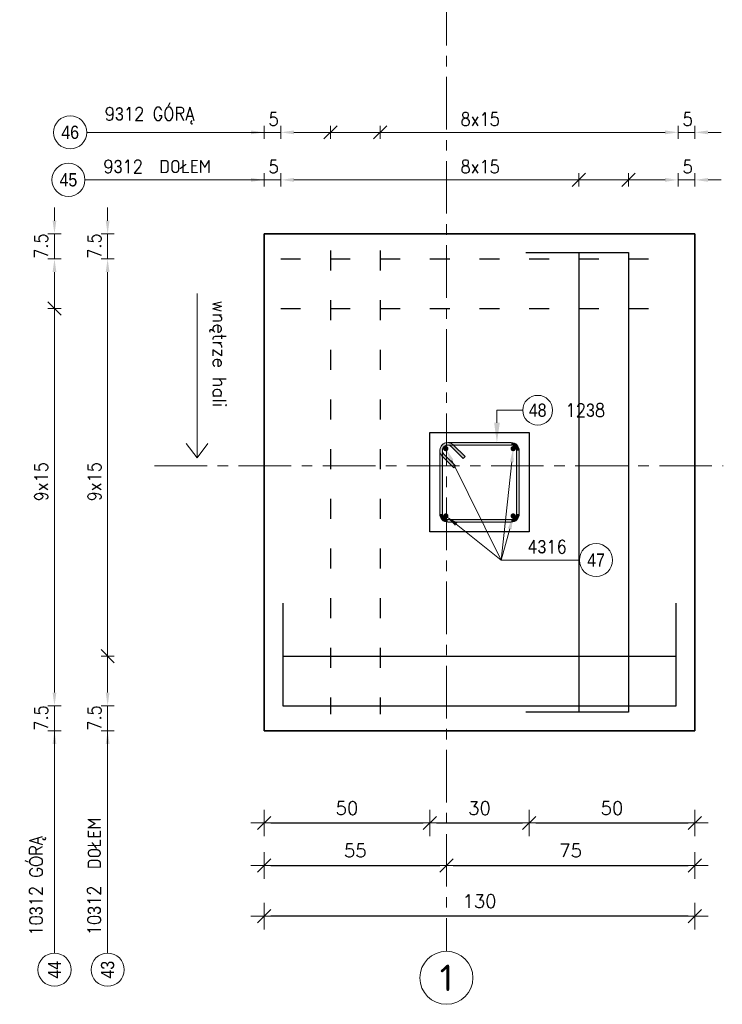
# Model space of a CAD drawing. Extents: x 310117 to 322731, y -113989 to -104075.
# Tile 6 of 13: x 315810 to 317931, y -112372 to -109399. Entities that reach past the tile are written whole.
import ezdxf
from ezdxf.enums import TextEntityAlignment as Align

# ---------------------------------------------------------------- set-up
doc = ezdxf.new("R2010")
doc.units = 0
doc.header["$LTSCALE"] = 5
doc.header["$MEASUREMENT"] = 0
doc.linetypes.add('ACAD_ISO03W100', pattern=[30, 12, -18])
doc.linetypes.add('CENTER', pattern=[50.800000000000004, 31.75, -6.35, 6.35, -6.35])
for name, color, linetype, lineweight in [('AutoCAD_Structural_Detailing_deskowanie', 2, 'Continuous', 30), ('AutoCAD_Structural_Detailing_kształt pręta', 7, 'Continuous', 13), ('AutoCAD_Structural_Detailing_opis kształtu pręta', 7, 'Continuous', 13), ('AutoCAD_Structural_Detailing_opis rozkładu', 7, 'Continuous', 13), ('AutoCAD_Structural_Detailing_pręty punktowe', 7, 'Continuous', 40), ('AutoCAD_Structural_Detailing_rozkład powierzchniowy - pręty - dół', 7, 'Continuous', 30), ('AutoCAD_Structural_Detailing_rozkład powierzchniowy - pręty - góra', 7, 'Continuous', 30), ('AutoCAD_Structural_Detailing_symbole graficzne', 7, 'Continuous', 13), ('PS HATCH', 252, 'Continuous', 9), ('PS_DIM', 4, 'Continuous', 13)]:
    doc.layers.add(name, color=color, linetype=linetype, lineweight=lineweight)
doc.layers.add('AutoCAD_Structural_Detailing_kontur płyty', color=163, linetype='Continuous', plot=False)
doc.styles.add('marta_B', font='isocpeur.ttf')
doc.styles.add('r-gil', font='GIL_____.TTF', dxfattribs={"width": 0.9})
doc.styles.add('r-simplex', font='simplex.shx', dxfattribs={"width": 0.9})
doc.styles.add('styl2M', font='simplex.shx')
doc.styles.add('style1', font='simplex.shx')
doc.dimstyles.new('RBCT DIM 20_M', dxfattribs={"dimtxt": 40, "dimasz": 20, "dimexe": 20, "dimexo": 150, "dimgap": 25, "dimtad": 1, "dimdec": 1, "dimlfac": 0.1, "dimzin": 9, "dimdsep": 46, "dimtxsty": 'styl2M', "dimblk": 'dimznak', "dimcen": 40, "dimse1": 1, "dimse2": 1, "dimclrd": 8, "dimclre": 8, "dimclrt": 4, "dimadec": 0, "dimazin": 0, "dimtfac": 1, "dimtdec": 1, "dimtix": 1, "dimtmove": 2, "dimatfit": 3, "dimldrblk": 'dimznak', "dimfxl": 5, "dimfxlon": 1, "dimarcsym": 0})

# ---------------------------------------------------------------- blocks, each defined once
blk = doc.blocks.new('dimznak')
at = {"color": 0}
for points in [[(0, 2), (0, -2)], [(-2, 0), (2, 0)]]:
    blk.add_lwpolyline(points, dxfattribs=at)
at = {"color": 3}
blk.add_lwpolyline([(1, 1), (-1, -1)], dxfattribs=at)
blk = doc.blocks.new('*D44')
at = {"layer": 'Defpoints', "color": 0, "transparency": 16777216}
for p in [(317048.0877337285, -110945.5747857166), (317348.0877337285, -110945.5747857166), (317348.0877337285, -111824.2809353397)]:
    blk.add_point(p, dxfattribs=at)
at = {"layer": 'PS_DIM', "color": 8, "lineweight": -2, "transparency": 16777216}
blk.add_line((317068.0877337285, -111824.2809353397), (317328.0877337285, -111824.2809353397), dxfattribs=at)
at = {"layer": 'PS_DIM', "color": 8, "lineweight": -2, "transparency": 16777216, "xscale": 20, "yscale": 20, "zscale": 20, "rotation": 180}
blk.add_blockref('dimznak', (317048.0877337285, -111824.2809353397), dxfattribs=at)
at = {"layer": 'PS_DIM', "color": 8, "lineweight": -2, "transparency": 16777216, "xscale": 20, "yscale": 20, "zscale": 20}
blk.add_blockref('dimznak', (317348.0877337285, -111824.2809353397), dxfattribs=at)
at = {"layer": 'PS_DIM', "color": 4, "transparency": 16777216, "insert": (317198.0877337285, -111779.2809353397), "char_height": 40, "attachment_point": 5, "style": 'styl2M', "bg_fill": 3, "box_fill_scale": 1.25, "bg_fill_color": 256, "bg_fill_true_color": 13158600, "bg_fill_transparency": 0}
blk.add_mtext('30', dxfattribs=at)
blk = doc.blocks.new('*D45')
at = {"layer": 'Defpoints', "color": 0, "transparency": 16777216}
for p in [(316548.0877337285, -111764.205028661), (317098.0877337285, -111764.205028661), (317098.0877337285, -111952.5735773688)]:
    blk.add_point(p, dxfattribs=at)
at = {"layer": 'PS_DIM', "color": 8, "lineweight": -2, "transparency": 16777216}
blk.add_line((316568.0877337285, -111952.5735773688), (317078.0877337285, -111952.5735773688), dxfattribs=at)
at = {"layer": 'PS_DIM', "color": 8, "lineweight": -2, "transparency": 16777216, "xscale": 20, "yscale": 20, "zscale": 20, "rotation": 180}
blk.add_blockref('dimznak', (316548.0877337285, -111952.5735773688), dxfattribs=at)
at = {"layer": 'PS_DIM', "color": 8, "lineweight": -2, "transparency": 16777216, "xscale": 20, "yscale": 20, "zscale": 20}
blk.add_blockref('dimznak', (317098.0877337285, -111952.5735773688), dxfattribs=at)
at = {"layer": 'PS_DIM', "color": 4, "transparency": 16777216, "insert": (316823.0877337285, -111907.5735773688), "char_height": 40, "attachment_point": 5, "style": 'styl2M', "bg_fill": 3, "box_fill_scale": 1.25, "bg_fill_color": 256, "bg_fill_true_color": 13158600, "bg_fill_transparency": 0}
blk.add_mtext('55', dxfattribs=at)
blk = doc.blocks.new('*D46')
at = {"layer": 'Defpoints', "color": 0, "transparency": 16777216}
for p in [(317098.0877337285, -111764.205028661), (317848.0877337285, -111764.205028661), (317848.0877337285, -111952.5735773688)]:
    blk.add_point(p, dxfattribs=at)
at = {"layer": 'PS_DIM', "color": 8, "lineweight": -2, "transparency": 16777216}
blk.add_line((317118.0877337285, -111952.5735773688), (317828.0877337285, -111952.5735773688), dxfattribs=at)
at = {"layer": 'PS_DIM', "color": 8, "lineweight": -2, "transparency": 16777216, "xscale": 20, "yscale": 20, "zscale": 20, "rotation": 180}
blk.add_blockref('dimznak', (317098.0877337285, -111952.5735773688), dxfattribs=at)
at = {"layer": 'PS_DIM', "color": 8, "lineweight": -2, "transparency": 16777216, "xscale": 20, "yscale": 20, "zscale": 20}
blk.add_blockref('dimznak', (317848.0877337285, -111952.5735773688), dxfattribs=at)
at = {"layer": 'PS_DIM', "color": 4, "transparency": 16777216, "insert": (317473.0877337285, -111907.5735773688), "char_height": 40, "attachment_point": 5, "style": 'styl2M', "bg_fill": 3, "box_fill_scale": 1.25, "bg_fill_color": 256, "bg_fill_true_color": 13158600, "bg_fill_transparency": 0}
blk.add_mtext('75', dxfattribs=at)
blk = doc.blocks.new('*D47')
at = {"layer": 'Defpoints', "color": 0, "transparency": 16777216}
for p in [(316548.0877337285, -111764.205028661), (317848.0877337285, -111764.205028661), (316548.0877337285, -112105.6024110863)]:
    blk.add_point(p, dxfattribs=at)
at = {"layer": 'PS_DIM', "color": 8, "lineweight": -2, "transparency": 16777216}
blk.add_line((317828.0877337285, -112105.6024110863), (316568.0877337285, -112105.6024110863), dxfattribs=at)
at = {"layer": 'PS_DIM', "color": 8, "lineweight": -2, "transparency": 16777216, "xscale": 20, "yscale": 20, "zscale": 20, "rotation": 180}
blk.add_blockref('dimznak', (316548.0877337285, -112105.6024110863), dxfattribs=at)
at = {"layer": 'PS_DIM', "color": 8, "lineweight": -2, "transparency": 16777216, "xscale": 20, "yscale": 20, "zscale": 20}
blk.add_blockref('dimznak', (317848.0877337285, -112105.6024110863), dxfattribs=at)
at = {"layer": 'PS_DIM', "color": 4, "transparency": 16777216, "insert": (317198.0877337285, -112060.6024110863), "char_height": 40, "attachment_point": 5, "style": 'styl2M', "bg_fill": 3, "box_fill_scale": 1.25, "bg_fill_color": 256, "bg_fill_true_color": 13158600, "bg_fill_transparency": 0}
blk.add_mtext('130', dxfattribs=at)
blk = doc.blocks.new('*D51')
at = {"layer": 'Defpoints', "color": 0, "transparency": 16777216}
for p in [(317048.0877337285, -110945.5747857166), (316548.0877337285, -111545.5747857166), (317048.0877337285, -111824.2809353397)]:
    blk.add_point(p, dxfattribs=at)
at = {"layer": 'PS HATCH', "color": 8, "lineweight": -2, "transparency": 16777216}
blk.add_line((316568.0877337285, -111824.2809353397), (317028.0877337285, -111824.2809353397), dxfattribs=at)
at = {"layer": 'PS HATCH', "color": 8, "lineweight": -2, "transparency": 16777216, "xscale": 20, "yscale": 20, "zscale": 20, "rotation": 180}
blk.add_blockref('dimznak', (316548.0877337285, -111824.2809353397), dxfattribs=at)
at = {"layer": 'PS HATCH', "color": 8, "lineweight": -2, "transparency": 16777216, "xscale": 20, "yscale": 20, "zscale": 20}
blk.add_blockref('dimznak', (317048.0877337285, -111824.2809353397), dxfattribs=at)
at = {"layer": 'PS HATCH', "color": 4, "transparency": 16777216, "insert": (316798.0877337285, -111779.2809353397), "char_height": 40, "attachment_point": 5, "style": 'styl2M'}
blk.add_mtext('50', dxfattribs=at)
blk = doc.blocks.new('*D52')
at = {"layer": 'Defpoints', "color": 0, "transparency": 16777216}
for p in [(317348.0877337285, -110945.5747857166), (317848.0877337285, -111545.5747857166), (317848.0877337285, -111824.2809353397)]:
    blk.add_point(p, dxfattribs=at)
at = {"layer": 'PS HATCH', "color": 8, "lineweight": -2, "transparency": 16777216}
blk.add_line((317368.0877337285, -111824.2809353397), (317828.0877337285, -111824.2809353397), dxfattribs=at)
at = {"layer": 'PS HATCH', "color": 8, "lineweight": -2, "transparency": 16777216, "xscale": 20, "yscale": 20, "zscale": 20, "rotation": 180}
blk.add_blockref('dimznak', (317348.0877337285, -111824.2809353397), dxfattribs=at)
at = {"layer": 'PS HATCH', "color": 8, "lineweight": -2, "transparency": 16777216, "xscale": 20, "yscale": 20, "zscale": 20}
blk.add_blockref('dimznak', (317848.0877337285, -111824.2809353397), dxfattribs=at)
at = {"layer": 'PS HATCH', "color": 4, "transparency": 16777216, "insert": (317598.0877337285, -111779.2809353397), "char_height": 40, "attachment_point": 5, "style": 'styl2M'}
blk.add_mtext('50', dxfattribs=at)
blk = doc.blocks.new('*D53')
at = {"layer": 'Defpoints', "color": 0, "transparency": 16777216}
for p in [(317348.0877337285, -110945.5747857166), (318287.9285729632, -110945.5747857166), (317848.0877337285, -111545.5747857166)]:
    blk.add_point(p, dxfattribs=at)
at = {"layer": 'PS HATCH', "color": 8, "lineweight": -2, "transparency": 16777216}
blk.add_line((318287.9285729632, -111525.5747857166), (318287.9285729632, -110965.5747857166), dxfattribs=at)
at = {"layer": 'PS HATCH', "color": 8, "lineweight": -2, "transparency": 16777216, "xscale": 20, "yscale": 20, "zscale": 20}
for p, rotation in [((318287.9285729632, -110945.5747857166), 90), ((318287.9285729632, -111545.5747857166), 270)]:
    blk.add_blockref('dimznak', p, dxfattribs=dict(at, rotation=rotation))
at = {"layer": 'PS HATCH', "color": 4, "transparency": 16777216, "insert": (318242.9285729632, -111245.5747857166), "char_height": 40, "attachment_point": 5, "rotation": 90, "style": 'styl2M'}
blk.add_mtext('60', dxfattribs=at)
blk = doc.blocks.new('*D54')
at = {"layer": 'Defpoints', "color": 0, "transparency": 16777216}
for p in [(317348.0877337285, -110645.5747857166), (318287.9285729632, -110645.5747857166), (317348.0877337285, -110945.5747857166)]:
    blk.add_point(p, dxfattribs=at)
at = {"layer": 'PS HATCH', "color": 8, "lineweight": -2, "transparency": 16777216}
blk.add_line((318287.9285729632, -110925.5747857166), (318287.9285729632, -110665.5747857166), dxfattribs=at)
at = {"layer": 'PS HATCH', "color": 8, "lineweight": -2, "transparency": 16777216, "xscale": 20, "yscale": 20, "zscale": 20}
for p, rotation in [((318287.9285729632, -110645.5747857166), 90), ((318287.9285729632, -110945.5747857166), 270)]:
    blk.add_blockref('dimznak', p, dxfattribs=dict(at, rotation=rotation))
at = {"layer": 'PS HATCH', "color": 4, "transparency": 16777216, "insert": (318242.9285729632, -110795.5747857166), "char_height": 40, "attachment_point": 5, "rotation": 90, "style": 'styl2M'}
blk.add_mtext('30', dxfattribs=at)
blk = doc.blocks.new('*D55')
at = {"layer": 'Defpoints', "color": 0, "transparency": 16777216}
for p in [(317848.0877337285, -110045.5747857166), (318287.9285729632, -110045.5747857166), (317348.0877337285, -110645.5747857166)]:
    blk.add_point(p, dxfattribs=at)
at = {"layer": 'PS HATCH', "color": 8, "lineweight": -2, "transparency": 16777216}
blk.add_line((318287.9285729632, -110625.5747857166), (318287.9285729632, -110065.5747857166), dxfattribs=at)
at = {"layer": 'PS HATCH', "color": 8, "lineweight": -2, "transparency": 16777216, "xscale": 20, "yscale": 20, "zscale": 20}
for p, rotation in [((318287.9285729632, -110045.5747857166), 90), ((318287.9285729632, -110645.5747857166), 270)]:
    blk.add_blockref('dimznak', p, dxfattribs=dict(at, rotation=rotation))
at = {"layer": 'PS HATCH', "color": 4, "transparency": 16777216, "insert": (318242.9285729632, -110345.5747857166), "char_height": 40, "attachment_point": 5, "rotation": 90, "style": 'styl2M'}
blk.add_mtext('60', dxfattribs=at)
blk = doc.blocks.new('*D56')
at = {"layer": 'Defpoints', "color": 0, "transparency": 16777216}
for p in [(317848.0877337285, -110745.5747857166), (318412.3807372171, -110745.5747857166), (317848.0877337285, -111545.5747857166)]:
    blk.add_point(p, dxfattribs=at)
at = {"layer": 'PS HATCH', "color": 8, "lineweight": -2, "transparency": 16777216}
blk.add_line((318412.3807372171, -111525.5747857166), (318412.3807372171, -110765.5747857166), dxfattribs=at)
at = {"layer": 'PS HATCH', "color": 8, "lineweight": -2, "transparency": 16777216, "xscale": 20, "yscale": 20, "zscale": 20}
for p, rotation in [((318412.3807372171, -110745.5747857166), 90), ((318412.3807372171, -111545.5747857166), 270)]:
    blk.add_blockref('dimznak', p, dxfattribs=dict(at, rotation=rotation))
at = {"layer": 'PS HATCH', "color": 4, "transparency": 16777216, "insert": (318367.3807372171, -111145.5747857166), "char_height": 40, "attachment_point": 5, "rotation": 90, "style": 'styl2M'}
blk.add_mtext('80', dxfattribs=at)
blk = doc.blocks.new('*D57')
at = {"layer": 'Defpoints', "color": 0, "transparency": 16777216}
for p in [(317848.0877337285, -110045.5747857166), (318412.3807372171, -110045.5747857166), (317848.0877337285, -110745.5747857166)]:
    blk.add_point(p, dxfattribs=at)
at = {"layer": 'PS HATCH', "color": 8, "lineweight": -2, "transparency": 16777216}
blk.add_line((318412.3807372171, -110725.5747857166), (318412.3807372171, -110065.5747857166), dxfattribs=at)
at = {"layer": 'PS HATCH', "color": 8, "lineweight": -2, "transparency": 16777216, "xscale": 20, "yscale": 20, "zscale": 20}
for p, rotation in [((318412.3807372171, -110045.5747857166), 90), ((318412.3807372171, -110745.5747857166), 270)]:
    blk.add_blockref('dimznak', p, dxfattribs=dict(at, rotation=rotation))
at = {"layer": 'PS HATCH', "color": 4, "transparency": 16777216, "insert": (318367.3807372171, -110395.5747857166), "char_height": 40, "attachment_point": 5, "rotation": 90, "style": 'styl2M'}
blk.add_mtext('70', dxfattribs=at)
blk = doc.blocks.new('*D58')
at = {"layer": 'Defpoints', "color": 0, "transparency": 16777216}
for p in [(317848.0877337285, -110045.5747857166), (318542.9038271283, -110045.5747857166), (317848.0877337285, -111545.5747857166)]:
    blk.add_point(p, dxfattribs=at)
at = {"layer": 'PS HATCH', "color": 8, "lineweight": -2, "transparency": 16777216}
blk.add_line((318542.9038271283, -111525.5747857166), (318542.9038271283, -110065.5747857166), dxfattribs=at)
at = {"layer": 'PS HATCH', "color": 8, "lineweight": -2, "transparency": 16777216, "xscale": 20, "yscale": 20, "zscale": 20}
for p, rotation in [((318542.9038271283, -110045.5747857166), 90), ((318542.9038271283, -111545.5747857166), 270)]:
    blk.add_blockref('dimznak', p, dxfattribs=dict(at, rotation=rotation))
at = {"layer": 'PS HATCH', "color": 4, "transparency": 16777216, "insert": (318497.9038271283, -110795.5747857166), "char_height": 40, "attachment_point": 5, "rotation": 90, "style": 'styl2M'}
blk.add_mtext('150', dxfattribs=at)
blk = doc.blocks.new('gvtgf')
at = {"layer": 'AutoCAD_Structural_Detailing_symbole graficzne', "color": 2}
for points in [[(280451.4197328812, -115495.3225207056), (280947.6598051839, -115495.3225207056), (280903.6299868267, -115462.7650511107)], [(280451.4197328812, -115495.3225207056), (280947.6598051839, -115495.3225207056), (280903.6299868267, -115527.8799903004)]]:
    blk.add_lwpolyline(points, dxfattribs=at)

msp = doc.modelspace()

# ---------------------------------------------------------------- hatches: boundary and pattern name
at = {"layer": 'AutoCAD_Structural_Detailing_kształt pręta'}
h = msp.add_hatch(color=161, dxfattribs=at)
edge = h.paths.add_edge_path(flags=0)
edge.add_line((317102.0877337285, -110675.5747857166), (317102.0877337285, -110683.5747857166))
edge.add_arc((317102.0877337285, -110699.5747857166), 15.99999999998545, 90.00000000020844, 224.9999999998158)
edge.add_line((317090.7740252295, -110710.8884942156), (317085.11717098, -110716.5453484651))
edge.add_arc((317102.0877337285, -110699.5747857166), 24.00000000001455, 450, 584.9999999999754, ccw=False)
h = msp.add_hatch(color=161, dxfattribs=at)
edge = h.paths.add_edge_path(flags=0)
edge.add_line((317119.058296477, -110682.6042229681), (317113.4014422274, -110688.2610772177))
edge.add_arc((317102.0877337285, -110699.5747857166), 15.99999999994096, 44.9999999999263, 180.0000000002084)
edge.add_line((317086.0877337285, -110699.5747857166), (317078.0877337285, -110699.5747857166))
edge.add_arc((317102.0877337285, -110699.5747857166), 24.00000000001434, 404.99999999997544, 540.0000000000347, ccw=False)
for points in [[(317102.0877337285, -110683.5747857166), (317102.0877337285, -110675.5747857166), (317294.0877337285, -110675.5747857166), (317294.0877337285, -110683.5747857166)], [(317113.4014422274, -110688.2610772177), (317119.058296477, -110682.6042229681), (317154.4136355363, -110717.9595620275), (317148.7567812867, -110723.616416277)], [(317086.0877337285, -110891.5747857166), (317078.0877337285, -110891.5747857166), (317078.0877337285, -110699.5747857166), (317086.0877337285, -110699.5747857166)], [(317126.1293642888, -110746.2438332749), (317120.4725100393, -110751.9006875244), (317085.11717098, -110716.5453484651), (317090.7740252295, -110710.8884942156)], [(317310.0877337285, -110699.5747857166), (317318.0877337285, -110699.5747857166), (317318.0877337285, -110891.5747857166), (317310.0877337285, -110891.5747857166)], [(317294.0877337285, -110907.5747857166), (317294.0877337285, -110915.5747857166), (317102.0877337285, -110915.5747857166), (317102.0877337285, -110907.5747857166)]]:
    msp.add_hatch(color=161, dxfattribs=at).paths.add_polyline_path(points, flags=0)
h = msp.add_hatch(color=161, dxfattribs=at)
edge = h.paths.add_edge_path(flags=0)
edge.add_line((317318.0877337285, -110699.5747857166), (317310.0877337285, -110699.5747857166))
edge.add_arc((317294.0877337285, -110699.5747857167), 16, 2.605510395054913e-10, 89.99999999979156)
edge.add_line((317294.0877337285, -110683.5747857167), (317294.0877337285, -110675.5747857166))
edge.add_arc((317294.0877337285, -110699.5747857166), 24, 359.9999999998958, 450, ccw=False)
h = msp.add_hatch(color=161, dxfattribs=at)
edge = h.paths.add_edge_path(flags=0)
edge.add_line((317078.0877337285, -110891.5747857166), (317086.0877337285, -110891.5747857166))
edge.add_arc((317102.0877337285, -110891.5747857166), 16, -179.9999999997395, -90.00000000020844)
edge.add_line((317102.0877337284, -110907.5747857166), (317102.0877337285, -110915.5747857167))
edge.add_arc((317102.0877337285, -110891.5747857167), 24, 539.9999999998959, 630, ccw=False)
h = msp.add_hatch(color=161, dxfattribs=at)
edge = h.paths.add_edge_path(flags=0)
edge.add_line((317294.0877337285, -110915.5747857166), (317294.0877337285, -110907.5747857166))
edge.add_arc((317294.0877337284, -110891.5747857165), 16.00000000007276, -89.99999999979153, -3.126358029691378e-10)
edge.add_line((317310.0877337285, -110891.5747857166), (317318.0877337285, -110891.5747857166))
edge.add_arc((317294.0877337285, -110891.5747857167), 23.99999999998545, 270, 360.0000000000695, ccw=False)
at = {"layer": 'AutoCAD_Structural_Detailing_opis kształtu pręta'}
msp.add_hatch(color=8, dxfattribs=at).paths.add_polyline_path([(317250.7143203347, -110675.5747857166), (317259.2671129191, -110615.5747857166), (317242.1615277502, -110615.5747857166)], flags=0)
at = {"layer": 'AutoCAD_Structural_Detailing_opis rozkładu'}
for points in [[(316548.0877337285, -109738.8564500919), (316508.0877337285, -109733.1545883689), (316508.0877337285, -109744.5583118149)], [(316598.0877337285, -109738.8564500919), (316638.0877337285, -109744.5583118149), (316638.0877337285, -109733.1545883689)], [(317798.0877337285, -109738.8564500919), (317758.0877337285, -109733.1545883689), (317758.0877337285, -109744.5583118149)], [(317848.0877337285, -109738.8564500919), (317888.0877337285, -109744.5583118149), (317888.0877337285, -109733.1545883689)], [(316548.0877337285, -109882.340195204), (316508.0877337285, -109876.638333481), (316508.0877337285, -109888.0420569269)], [(316598.0877337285, -109882.340195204), (316638.0877337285, -109888.0420569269), (316638.0877337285, -109876.638333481)], [(317798.0877337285, -109882.340195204), (317758.0877337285, -109876.638333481), (317758.0877337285, -109888.0420569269)], [(317848.0877337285, -109882.340195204), (317888.0877337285, -109888.0420569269), (317888.0877337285, -109876.638333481)], [(315915.0171722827, -110045.5747857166), (315920.7190340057, -110005.5747857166), (315909.3153105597, -110005.5747857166)], [(316075.4737347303, -110045.5747857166), (316081.1755964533, -110005.5747857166), (316069.7718730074, -110005.5747857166)], [(315915.0171722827, -110120.5747857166), (315909.3153105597, -110160.5747857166), (315920.7190340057, -110160.5747857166)], [(316075.4737347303, -110120.5747857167), (316069.7718730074, -110160.5747857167), (316081.1755964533, -110160.5747857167)], [(317096.4308794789, -110693.9179314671), (317109.1293101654, -110732.2749527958), (317119.3410815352, -110727.1990652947)], [(317299.744587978, -110693.9179314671), (317289.8115111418, -110733.0822674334), (317301.1502651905, -110734.2978187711)], [(317096.4308794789, -110897.2316399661), (317124.1729406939, -110926.6066168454), (317131.2758061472, -110917.6850580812)], [(315915.0171722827, -111470.5747857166), (315920.7190340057, -111430.5747857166), (315909.3153105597, -111430.5747857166)], [(316075.4737347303, -111470.5747857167), (316081.1755964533, -111430.5747857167), (316069.7718730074, -111430.5747857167)], [(315915.0171722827, -111545.5747857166), (315909.3153105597, -111585.5747857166), (315920.7190340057, -111585.5747857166)], [(316075.4737347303, -111545.5747857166), (316069.7718730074, -111585.5747857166), (316081.1755964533, -111585.5747857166)]]:
    msp.add_hatch(color=8, dxfattribs=at).paths.add_polyline_path(points, flags=0)
at = {"layer": 'AutoCAD_Structural_Detailing_pręty punktowe'}
h = msp.add_hatch(color=1, dxfattribs=at)
edge = h.paths.add_edge_path(flags=0)
edge.add_arc((317096.4308794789, -110693.9179314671), 8, 0, 360)
h = msp.add_hatch(color=1, dxfattribs=at)
edge = h.paths.add_edge_path(flags=0)
edge.add_arc((317299.744587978, -110693.9179314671), 8, 0, 360)
h = msp.add_hatch(color=1, dxfattribs=at)
edge = h.paths.add_edge_path(flags=0)
edge.add_arc((317096.4308794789, -110897.2316399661), 8, 0, 360)
h = msp.add_hatch(color=1, dxfattribs=at)
edge = h.paths.add_edge_path(flags=0)
edge.add_arc((317299.7445879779, -110897.2316399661), 8, 0, 360)

# ---------------------------------------------------------------- linework, layer by layer
at = {"layer": 'AutoCAD_Structural_Detailing_deskowanie'}
for points in [[(317848.0877337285, -111545.5747857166), (317848.0877337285, -110045.5747857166), (316548.0877337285, -110045.5747857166), (316548.0877337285, -111545.5747857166)], [(317348.0877337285, -110645.5747857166), (317348.0877337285, -110945.5747857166), (317048.0877337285, -110945.5747857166), (317048.0877337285, -110645.5747857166)]]:
    msp.add_lwpolyline(points, close=True, dxfattribs=at)
at = {"layer": 'AutoCAD_Structural_Detailing_kontur płyty', "color": 0}
for p, q in [((316548.0877337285, -110045.5747857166), (317848.0877337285, -110045.5747857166)), ((316548.0877337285, -111545.5747857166), (316548.0877337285, -110045.5747857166)), ((316548.0877337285, -110045.5747857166), (317848.0877337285, -110045.5747857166)), ((316548.0877337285, -111545.5747857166), (316548.0877337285, -110045.5747857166)), ((317848.0877337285, -110045.5747857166), (317848.0877337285, -111545.5747857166)), ((317848.0877337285, -110045.5747857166), (317848.0877337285, -111545.5747857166))]:
    msp.add_line(p, q, dxfattribs=at)
at = {"layer": 'AutoCAD_Structural_Detailing_kształt pręta', "color": 161}
for p, q in [((317102.0877337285, -110675.5747857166), (317294.0877337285, -110675.5747857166)), ((317102.0877337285, -110683.5747857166), (317294.0877337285, -110683.5747857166)), ((317113.4014422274, -110688.2610772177), (317148.7567812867, -110723.616416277)), ((317119.058296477, -110682.6042229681), (317154.4136355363, -110717.9595620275)), ((317078.0877337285, -110891.5747857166), (317078.0877337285, -110699.5747857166)), ((317120.4725100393, -110751.9006875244), (317085.11717098, -110716.5453484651)), ((317086.0877337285, -110891.5747857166), (317086.0877337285, -110699.5747857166)), ((317126.1293642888, -110746.2438332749), (317090.7740252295, -110710.8884942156)), ((317154.4136355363, -110717.9595620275), (317148.7567812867, -110723.616416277)), ((317310.0877337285, -110699.5747857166), (317310.0877337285, -110891.5747857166)), ((317318.0877337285, -110699.5747857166), (317318.0877337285, -110891.5747857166)), ((317120.4725100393, -110751.9006875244), (317126.1293642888, -110746.2438332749)), ((317294.0877337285, -110907.5747857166), (317102.0877337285, -110907.5747857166)), ((317294.0877337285, -110915.5747857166), (317102.0877337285, -110915.5747857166))]:
    msp.add_line(p, q, dxfattribs=at)
for centre, radius, start, end in [((317102.0877337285, -110699.5747857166), 24.00000000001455, 90, 224.9999999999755), ((317102.0877337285, -110699.5747857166), 24.00000000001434, 44.99999999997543, 180.0000000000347), ((317102.0877337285, -110699.5747857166), 15.99999999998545, 90.00000000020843, 224.9999999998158), ((317102.0877337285, -110699.5747857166), 15.99999999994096, 44.9999999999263, 180.0000000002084), ((317294.0877337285, -110699.5747857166), 24, 359.9999999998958, 90), ((317294.0877337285, -110699.5747857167), 16, 2.605510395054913e-10, 89.99999999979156), ((317102.0877337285, -110891.5747857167), 24, 179.9999999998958, 270), ((317102.0877337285, -110891.5747857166), 16, 180.0000000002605, 269.9999999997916), ((317294.0877337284, -110891.5747857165), 16.00000000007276, 270.0000000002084, 359.9999999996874), ((317294.0877337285, -110891.5747857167), 23.99999999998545, 270, 6.951420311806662e-11)]:
    msp.add_arc(centre, radius, start, end, dxfattribs=at)
at = {"layer": 'AutoCAD_Structural_Detailing_opis kształtu pręta', "color": 8}
for q in [(317250.7143203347, -110615.5747857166), (317328.6940883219, -110577.9717326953)]:
    msp.add_line((317250.7143203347, -110577.9717324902), q, dxfattribs=at)
at = {"layer": 'AutoCAD_Structural_Detailing_opis kształtu pręta', "color": 8, "lineweight": 18}
msp.add_circle((317373.6940883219, -110577.9717328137), 45, dxfattribs=at)
at = {"layer": 'AutoCAD_Structural_Detailing_opis rozkładu', "color": 8}
for p, q in [((316012.4129534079, -109738.8564500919), (316548.0877337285, -109738.8564500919)), ((316468.0877337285, -109738.8564500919), (316508.0877337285, -109738.8564500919)), ((316548.0877337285, -109718.8564500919), (316548.0877337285, -109758.8564500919)), ((316598.0877337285, -109738.8564500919), (316548.0877337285, -109738.8564500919)), ((316598.0877337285, -109718.8564500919), (316598.0877337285, -109758.8564500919)), ((316748.0877337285, -109738.8564500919), (316638.0877337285, -109738.8564500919)), ((316748.0877337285, -109718.8564500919), (316748.0877337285, -109758.8564500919)), ((316898.0877337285, -109738.8564500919), (316748.0877337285, -109738.8564500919)), ((316898.0877337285, -109718.8564500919), (316898.0877337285, -109758.8564500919)), ((317048.0877337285, -109738.8564500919), (316898.0877337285, -109738.8564500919)), ((317123.0877337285, -109738.8564500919), (317048.0877337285, -109738.8564500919)), ((317123.0877337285, -109738.8564500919), (317198.0877337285, -109738.8564500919)), ((317198.0877337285, -109738.8564500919), (317348.0877337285, -109738.8564500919)), ((317348.0877337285, -109738.8564500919), (317498.0877337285, -109738.8564500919)), ((317498.0877337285, -109738.8564500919), (317648.0877337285, -109738.8564500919)), ((317648.0877337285, -109738.8564500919), (317758.0877337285, -109738.8564500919)), ((317798.0877337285, -109718.8564500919), (317798.0877337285, -109758.8564500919)), ((317798.0877337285, -109738.8564500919), (317848.0877337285, -109738.8564500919)), ((317848.0877337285, -109718.8564500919), (317848.0877337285, -109758.8564500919)), ((317928.0877337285, -109738.8564500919), (317888.0877337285, -109738.8564500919)), ((316007.1002781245, -109882.340195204), (316548.0877337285, -109882.340195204)), ((316468.0877337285, -109882.340195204), (316508.0877337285, -109882.340195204)), ((316548.0877337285, -109862.340195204), (316548.0877337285, -109902.340195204)), ((316598.0877337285, -109882.340195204), (316548.0877337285, -109882.340195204)), ((316598.0877337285, -109862.340195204), (316598.0877337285, -109902.340195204)), ((316748.0877337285, -109882.340195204), (316638.0877337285, -109882.340195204)), ((316898.0877337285, -109882.340195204), (316748.0877337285, -109882.340195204)), ((317048.0877337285, -109882.340195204), (316898.0877337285, -109882.340195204)), ((317123.0877337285, -109882.340195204), (317048.0877337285, -109882.340195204)), ((317123.0877337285, -109882.340195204), (317198.0877337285, -109882.340195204)), ((317198.0877337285, -109882.340195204), (317348.0877337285, -109882.340195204)), ((317348.0877337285, -109882.340195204), (317498.0877337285, -109882.340195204)), ((317498.0877337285, -109862.340195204), (317498.0877337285, -109902.340195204)), ((317498.0877337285, -109882.340195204), (317648.0877337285, -109882.340195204)), ((317648.0877337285, -109862.340195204), (317648.0877337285, -109902.340195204)), ((317648.0877337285, -109882.340195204), (317758.0877337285, -109882.340195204)), ((317798.0877337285, -109862.340195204), (317798.0877337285, -109902.340195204)), ((317798.0877337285, -109882.340195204), (317848.0877337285, -109882.340195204)), ((317848.0877337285, -109862.340195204), (317848.0877337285, -109902.340195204)), ((317928.0877337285, -109882.340195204), (317888.0877337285, -109882.340195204)), ((315915.0171722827, -109965.5747857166), (315915.0171722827, -110005.5747857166)), ((316075.4737347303, -109965.5747857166), (316075.4737347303, -110005.5747857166)), ((315935.0171722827, -110045.5747857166), (315895.0171722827, -110045.5747857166)), ((315915.0171722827, -110120.5747857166), (315915.0171722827, -110045.5747857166)), ((316095.4737347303, -110045.5747857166), (316055.4737347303, -110045.5747857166)), ((316075.4737347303, -110120.5747857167), (316075.4737347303, -110045.5747857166)), ((315895.0171722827, -110120.5747857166), (315935.0171722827, -110120.5747857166)), ((316055.4737347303, -110120.5747857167), (316095.4737347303, -110120.5747857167)), ((315915.0171722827, -110270.5747857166), (315915.0171722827, -110160.5747857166)), ((316075.4737347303, -110270.5747857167), (316075.4737347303, -110160.5747857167)), ((315895.0171722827, -110270.5747857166), (315935.0171722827, -110270.5747857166)), ((315915.0171722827, -110420.5747857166), (315915.0171722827, -110270.5747857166)), ((316075.4737347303, -110420.5747857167), (316075.4737347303, -110270.5747857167)), ((315915.0171722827, -110570.5747857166), (315915.0171722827, -110420.5747857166)), ((316075.4737347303, -110570.5747857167), (316075.4737347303, -110420.5747857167)), ((315915.0171722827, -110720.5747857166), (315915.0171722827, -110570.5747857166)), ((316075.4737347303, -110720.5747857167), (316075.4737347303, -110570.5747857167)), ((315915.0171722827, -110795.5747857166), (315915.0171722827, -110720.5747857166)), ((316075.4737347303, -110795.5747857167), (316075.4737347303, -110720.5747857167)), ((315915.0171722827, -110795.5747857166), (315915.0171722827, -110870.5747857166)), ((316075.4737347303, -110795.5747857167), (316075.4737347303, -110870.5747857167)), ((315915.0171722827, -110870.5747857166), (315915.0171722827, -111020.5747857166)), ((316075.4737347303, -110870.5747857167), (316075.4737347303, -111020.5747857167)), ((315915.0171722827, -111020.5747857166), (315915.0171722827, -111170.5747857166)), ((316075.4737347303, -111020.5747857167), (316075.4737347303, -111170.5747857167)), ((315915.0171722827, -111170.5747857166), (315915.0171722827, -111320.5747857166)), ((316075.4737347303, -111170.5747857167), (316075.4737347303, -111320.5747857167)), ((315915.0171722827, -111320.5747857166), (315915.0171722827, -111430.5747857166)), ((316055.4737347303, -111320.5747857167), (316095.4737347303, -111320.5747857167)), ((316075.4737347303, -111320.5747857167), (316075.4737347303, -111430.5747857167)), ((315895.0171722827, -111470.5747857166), (315935.0171722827, -111470.5747857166)), ((315915.0171722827, -111470.5747857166), (315915.0171722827, -111545.5747857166)), ((316055.4737347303, -111470.5747857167), (316095.4737347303, -111470.5747857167)), ((316075.4737347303, -111470.5747857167), (316075.4737347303, -111545.5747857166)), ((315935.0171722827, -111545.5747857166), (315895.0171722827, -111545.5747857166)), ((315915.0171722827, -112217.3231044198), (315915.0171722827, -111545.5747857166)), ((316095.4737347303, -111545.5747857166), (316055.4737347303, -111545.5747857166)), ((316075.4737347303, -112217.3231044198), (316075.4737347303, -111545.5747857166)), ((315915.0171722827, -111625.5747857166), (315915.0171722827, -111585.5747857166)), ((316075.4737347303, -111625.5747857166), (316075.4737347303, -111585.5747857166))]:
    msp.add_line(p, q, dxfattribs=at)
at = {"layer": 'AutoCAD_Structural_Detailing_opis rozkładu', "color": 8, "lineweight": -2}
for p, q in [((316768.0877337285, -109718.8564500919), (316728.0877337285, -109758.8564500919)), ((316918.0877337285, -109718.8564500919), (316878.0877337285, -109758.8564500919)), ((317478.0877337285, -109902.340195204), (317518.0877337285, -109862.340195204)), ((317628.0877337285, -109902.340195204), (317668.0877337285, -109862.340195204)), ((315935.0171722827, -110290.5747857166), (315895.0171722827, -110250.5747857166)), ((316055.4737347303, -111300.5747857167), (316095.4737347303, -111340.5747857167))]:
    msp.add_line(p, q, dxfattribs=at)
at = {"layer": 'AutoCAD_Structural_Detailing_opis rozkładu', "color": 8, "lineweight": 18}
for centre in [(315962.4129534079, -109738.8564500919), (315957.1002781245, -109882.340195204), (317549.9020263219, -111030.3820506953), (315915.0171722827, -112267.3231044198), (316075.4737347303, -112267.3231044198)]:
    msp.add_circle(centre, 50, dxfattribs=at)
at = {"layer": 'AutoCAD_Structural_Detailing_rozkład powierzchniowy - pręty - dół', "color": 31}
for p, q in [((317338.0877337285, -110101.5747857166), (317498.0877337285, -110101.5747857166)), ((317488.0877337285, -110101.5747857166), (317648.0877337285, -110101.5747857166)), ((317498.0877337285, -110101.5747857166), (317498.0877337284, -111489.5747857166)), ((317648.0877337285, -110101.5747857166), (317648.0877337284, -111489.5747857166)), ((316604.0877337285, -111160.5747857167), (316604.0877337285, -111320.5747857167)), ((317792.0877337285, -111320.5747857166), (317792.0877337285, -111160.5747857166)), ((316604.0877337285, -111310.5747857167), (316604.0877337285, -111470.5747857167)), ((317792.0877337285, -111470.5747857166), (317792.0877337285, -111310.5747857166)), ((317648.0877337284, -111489.5747857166), (317488.0877337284, -111489.5747857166))]:
    msp.add_line(p, q, dxfattribs=at)
at = {"layer": 'AutoCAD_Structural_Detailing_rozkład powierzchniowy - pręty - góra', "color": 31, "linetype": 'ACAD_ISO03W100'}
for p, q in [((316748.0877337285, -110095.5747857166), (316748.0877337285, -111495.5747857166)), ((316898.0877337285, -110095.5747857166), (316898.0877337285, -111495.5747857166)), ((316598.0877337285, -110120.5747857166), (317798.0877337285, -110120.5747857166)), ((316598.0877337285, -110270.5747857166), (317798.0877337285, -110270.5747857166))]:
    msp.add_line(p, q, dxfattribs=at)
at = {"layer": 'AutoCAD_Structural_Detailing_symbole graficzne', "color": 5, "linetype": 'CENTER'}
msp.add_line((316217.009228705, -110745.5747857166), (317934.0378110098, -110745.5747857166), dxfattribs=at)
at = {"layer": 'AutoCAD_Structural_Detailing_symbole graficzne', "color": 1, "linetype": 'Continuous', "lineweight": 18}
msp.add_circle((317098.0877337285, -112291.8063227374), 80, dxfattribs=at)

# ---------------------------------------------------------------- block references
at = {"rotation": 270}
msp.add_blockref('gvtgf', (431840.8176237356, 170225.7084146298), dxfattribs=at)

# ---------------------------------------------------------------- texts
at = {"layer": 'AutoCAD_Structural_Detailing_opis kształtu pręta', "color": 3, "char_height": 40, "attachment_point": 5}
for s, insert, style in [('48', (317373.6940883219, -110577.9717328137), 'r-gil'), ('12\\Fdiam;3\\Fsimplex.shx;8  ', (317517.551231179, -110577.9717328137), 'r-simplex')]:
    msp.add_mtext(s, dxfattribs=dict(at, insert=insert, style=style))
at = {"layer": 'AutoCAD_Structural_Detailing_opis rozkładu', "color": 3, "char_height": 40}
for s, insert, attachment_point, style in [('9\\Fdiam;3\\Fsimplex.shx;12 GÓRĄ', (316202.1272391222, -109687.9040691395), 5, 'r-simplex'), ('5', (316561.0877337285, -109718.8564500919), 7, 'r-simplex'), ('8x15', (317140.6591622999, -109718.8564500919), 7, 'r-simplex'), ('5', (317811.0877337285, -109718.8564500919), 7, 'r-simplex'), ('46', (315962.4129534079, -109738.8564500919), 5, 'r-gil'), ('9\\Fdiam;3\\Fsimplex.shx;12  DOŁEM', (316225.1002781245, -109842.340195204), 5, 'r-simplex'), ('5', (316561.0877337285, -109862.340195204), 7, 'r-simplex'), ('8x15', (317140.6591622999, -109862.340195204), 7, 'r-simplex'), ('5', (317811.0877337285, -109862.340195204), 7, 'r-simplex'), ('45', (315957.1002781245, -109882.340195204), 5, 'r-gil'), ('47', (317549.9020263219, -111030.3820506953), 5, 'r-gil')]:
    msp.add_mtext(s, dxfattribs=dict(at, insert=insert, attachment_point=attachment_point, style=style))
at = {"layer": 'AutoCAD_Structural_Detailing_opis rozkładu', "color": 3, "char_height": 40, "rotation": 90}
for s, insert, attachment_point, style in [('7.5', (315895.0171722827, -110120.7890714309), 7, 'r-simplex'), ('7.5', (316055.4737347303, -110120.7890714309), 7, 'r-simplex'), ('9x15', (315895.0171722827, -110853.0033571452), 7, 'r-simplex'), ('9x15', (316055.4737347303, -110853.0033571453), 7, 'r-simplex'), ('7.5', (315895.0171722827, -111545.7890714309), 7, 'r-simplex'), ('7.5', (316055.4737347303, -111545.7890714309), 7, 'r-simplex'), ('10\\Fdiam;3\\Fsimplex.shx;12  DOŁEM', (316035.4737347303, -111985.6088187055), 5, 'r-simplex'), ('10\\Fdiam;3\\Fsimplex.shx;12 GÓRĄ', (315864.0647913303, -112013.8945329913), 5, 'r-simplex'), ('44', (315915.0171722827, -112267.3231044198), 5, 'r-gil'), ('43', (316075.4737347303, -112267.3231044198), 5, 'r-gil')]:
    msp.add_mtext(s, dxfattribs=dict(at, insert=insert, attachment_point=attachment_point, style=style))
at = {"layer": 'AutoCAD_Structural_Detailing_symbole graficzne', "color": 2, "style": 'style1'}
msp.add_text('wnętrze hali', height=40, rotation=270, dxfattribs=at).set_placement((316380.8823050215, -110245.9537732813), align=Align.BOTTOM_LEFT)
at = {"layer": 'AutoCAD_Structural_Detailing_symbole graficzne', "color": 2, "insert": (317098.0877337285, -112291.8063227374), "char_height": 80, "attachment_point": 5, "style": 'marta_B'}
msp.add_mtext('1', dxfattribs=at)

# ---------------------------------------------------------------- dimensions: what is measured, and where the dimension line sits
at = {"layer": 'PS HATCH'}
for base, p1, p2, picture, middle in [((318287.9285729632, -110045.5747857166), (317348.0877337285, -110645.5747857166), (317848.0877337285, -110045.5747857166), '*D55', (318242.9285729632, -110345.5747857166)), ((318412.3807372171, -110045.5747857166), (317848.0877337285, -110745.5747857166), (317848.0877337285, -110045.5747857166), '*D57', (318367.3807372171, -110395.5747857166)), ((318542.9038271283, -110045.5747857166), (317848.0877337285, -111545.5747857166), (317848.0877337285, -110045.5747857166), '*D58', (318497.9038271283, -110795.5747857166)), ((318412.3807372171, -110745.5747857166), (317848.0877337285, -111545.5747857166), (317848.0877337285, -110745.5747857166), '*D56', (318367.3807372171, -111145.5747857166))]:
    dim = msp.add_linear_dim(base=base, p1=p1, p2=p2, angle=90, dimstyle='RBCT DIM 20_M', dxfattribs=at)
    dim.commit()
    dim.dimension.update_dxf_attribs({"geometry": picture, "text_midpoint": middle})

# ---------------------------------------------------------------- next in the draw order: dimensions: what is measured, and where the dimension line sits
at = {"layer": 'PS_DIM'}
dim = msp.add_linear_dim(base=(317348.0877337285, -111824.2809353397), p1=(317048.0877337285, -110945.5747857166), p2=(317348.0877337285, -110945.5747857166), dimstyle='RBCT DIM 20_M', override={"dimtfill": 1}, dxfattribs=at)
dim.commit()
dim.dimension.update_dxf_attribs({"geometry": '*D44', "text_midpoint": (317198.0877337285, -111779.2809353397)})

# ---------------------------------------------------------------- next in the draw order: hatches: boundary and pattern name
at = {"layer": 'AutoCAD_Structural_Detailing_opis rozkładu'}
msp.add_hatch(color=8, dxfattribs=at).paths.add_polyline_path([(317299.7445879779, -110897.2316399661), (317283.7821795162, -110934.3491929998), (317294.7891772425, -110937.330955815)], flags=0)

# ---------------------------------------------------------------- next in the draw order: linework, layer by layer
at = {"layer": 'AutoCAD_Structural_Detailing_kontur płyty', "color": 0}
msp.add_line((317848.0877337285, -111545.5747857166), (316548.0877337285, -111545.5747857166), dxfattribs=at)
msp.add_line((317848.0877337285, -111545.5747857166), (316548.0877337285, -111545.5747857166), dxfattribs=at)
at = {"layer": 'AutoCAD_Structural_Detailing_opis rozkładu', "color": 8}
for q in [(317114.2351958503, -110729.7370090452), (317295.4808881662, -110733.6900431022), (317127.7243734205, -110922.1458374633), (317289.2856783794, -110935.8400744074), (317499.9020263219, -111030.3820506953)]:
    msp.add_line((317263.6745393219, -111030.3820506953), q, dxfattribs=at)
at = {"layer": 'AutoCAD_Structural_Detailing_rozkład powierzchniowy - pręty - dół', "color": 31}
for p, q in [((316604.0877337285, -111320.5747857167), (317792.0877337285, -111320.5747857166)), ((316604.0877337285, -111470.5747857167), (317792.0877337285, -111470.5747857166)), ((317498.0877337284, -111489.5747857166), (317338.0877337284, -111489.5747857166))]:
    msp.add_line(p, q, dxfattribs=at)

# ---------------------------------------------------------------- next in the draw order: texts
at = {"layer": 'AutoCAD_Structural_Detailing_opis rozkładu', "color": 3, "insert": (317401.9020263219, -110990.3820506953), "char_height": 40, "attachment_point": 5, "style": 'r-simplex'}
msp.add_mtext('4\\Fdiam;3\\Fsimplex.shx;16 ', dxfattribs=at)

# ---------------------------------------------------------------- next in the draw order: dimensions: what is measured, and where the dimension line sits
at = {"layer": 'PS HATCH'}
for base, p1, p2, picture, middle in [((318287.9285729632, -110645.5747857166), (317348.0877337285, -110945.5747857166), (317348.0877337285, -110645.5747857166), '*D54', (318242.9285729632, -110795.5747857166)), ((318287.9285729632, -110945.5747857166), (317848.0877337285, -111545.5747857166), (317348.0877337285, -110945.5747857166), '*D53', (318242.9285729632, -111245.5747857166))]:
    dim = msp.add_linear_dim(base=base, p1=p1, p2=p2, angle=90, dimstyle='RBCT DIM 20_M', dxfattribs=at)
    dim.commit()
    dim.dimension.update_dxf_attribs({"geometry": picture, "text_midpoint": middle})
at = {"layer": 'PS_DIM'}
dim = msp.add_linear_dim(base=(317098.0877337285, -111952.5735773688), p1=(316548.0877337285, -111764.205028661), p2=(317098.0877337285, -111764.205028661), dimstyle='RBCT DIM 20_M', override={"dimtfill": 1}, dxfattribs=at)
dim.commit()
dim.dimension.update_dxf_attribs({"geometry": '*D45', "text_midpoint": (316823.0877337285, -111907.5735773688)})

# ---------------------------------------------------------------- next in the draw order: dimensions: what is measured, and where the dimension line sits
dim = msp.add_linear_dim(base=(317848.0877337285, -111952.5735773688), p1=(317098.0877337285, -111764.205028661), p2=(317848.0877337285, -111764.205028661), dimstyle='RBCT DIM 20_M', override={"dimtfill": 1}, dxfattribs=at)
dim.commit()
dim.dimension.update_dxf_attribs({"geometry": '*D46', "text_midpoint": (317473.0877337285, -111907.5735773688)})

# ---------------------------------------------------------------- next in the draw order: dimensions: what is measured, and where the dimension line sits
dim = msp.add_linear_dim(base=(316548.0877337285, -112105.6024110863), p1=(317848.0877337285, -111764.205028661), p2=(316548.0877337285, -111764.205028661), dimstyle='RBCT DIM 20_M', override={"dimtfill": 1}, dxfattribs=at)
dim.commit()
dim.dimension.update_dxf_attribs({"geometry": '*D47', "text_midpoint": (317198.0877337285, -112060.6024110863)})

# ---------------------------------------------------------------- next in the draw order: linework, layer by layer
at = {"layer": 'AutoCAD_Structural_Detailing_symbole graficzne', "color": 5, "linetype": 'CENTER'}
msp.add_line((317098.0877337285, -106777.5747596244), (317098.0877337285, -112211.8063227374), dxfattribs=at)

# ---------------------------------------------------------------- next in the draw order: dimensions: what is measured, and where the dimension line sits
at = {"layer": 'PS HATCH'}
for base, p1, p2, picture, middle in [((317048.0877337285, -111824.2809353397), (316548.0877337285, -111545.5747857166), (317048.0877337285, -110945.5747857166), '*D51', (316798.0877337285, -111779.2809353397)), ((317848.0877337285, -111824.2809353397), (317348.0877337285, -110945.5747857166), (317848.0877337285, -111545.5747857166), '*D52', (317598.0877337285, -111779.2809353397))]:
    dim = msp.add_linear_dim(base=base, p1=p1, p2=p2, dimstyle='RBCT DIM 20_M', dxfattribs=at)
    dim.commit()
    dim.dimension.update_dxf_attribs({"geometry": picture, "text_midpoint": middle})

doc.saveas('drawing.dxf')
